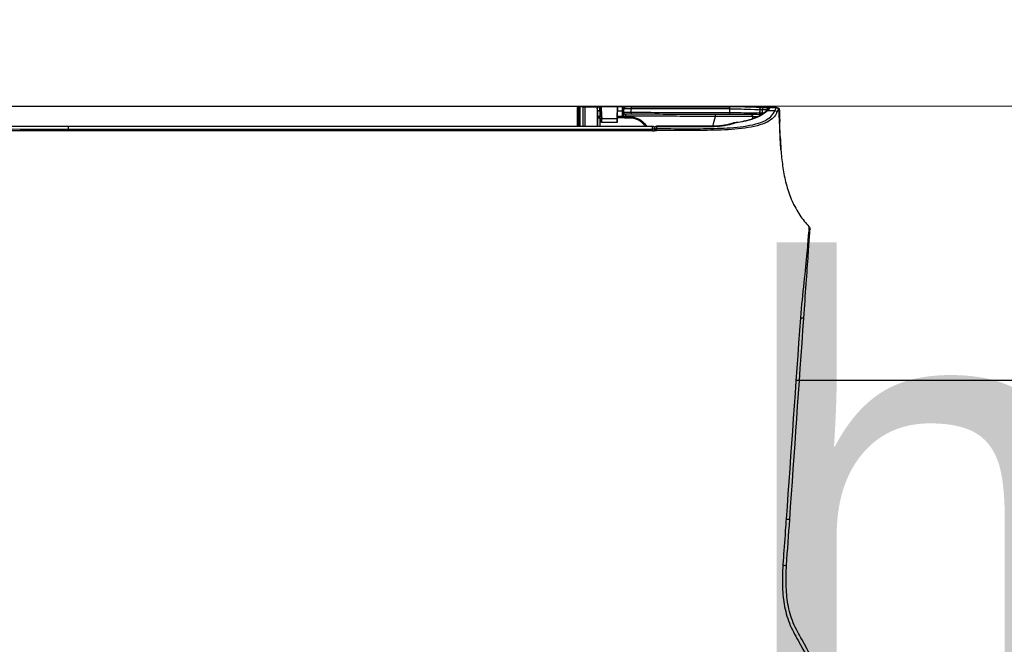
# Model space of a CAD drawing. Header units: millimetres. Extents: x 922208 to 1069538, y -182208 to -99877.
# Tile 110 of 256: x 983241 to 983492, y -160942 to -160783. Entities that reach past the tile are written whole.
import ezdxf

# ---------------------------------------------------------------- set-up
doc = ezdxf.new("R2010")
doc.units = ezdxf.units.MM
doc.header["$MEASUREMENT"] = 0
doc.linetypes.add('HIDDEN', pattern=[20, 10, -10])
for name, color, linetype, lineweight in [('IS_KLIM_FREON', 6, 'GAS_LINE', 35), ('IS_POWRÓT', 5, 'HIDDEN', 30), ('Nowe_220-A Ściany_Nr_pióra__3', 7, 'Continuous', 13), ('Nowe_220-A Ściany_Nr_pióra__7', 7, 'Continuous', 13)]:
    doc.layers.add(name, color=color, linetype=linetype, lineweight=lineweight)
doc.layers.add('IS_KLIM_urządzenia', color=3, linetype='Continuous')
doc.styles.add('STYL_AUTOMATYCZNY_1', font='arial.ttf')
doc.linetypes.add('GAS_LINE', pattern='A,12.7,-5.08,["GAS",Standard,S=2.54,R=0,X=-2.54,Y=-1.27],-6.35', length=24.13)

# ---------------------------------------------------------------- blocks, each defined once
blk = doc.blocks.new('parter01')
at = {"layer": 'Nowe_220-A Ściany_Nr_pióra__3', "color": 7, "linetype": 'Continuous', "lineweight": 0}
blk.add_line((984186.55073, -101120.02068), (983086.55073, -101120.02068), dxfattribs=at)
at = {"layer": 'Nowe_220-A Ściany_Nr_pióra__7', "color": 7, "linetype": 'Continuous', "lineweight": 0, "insert": (983422.05573, -101324.08834), "char_height": 125, "attachment_point": 7, "style": 'STYL_AUTOMATYCZNY_1'}
blk.add_mtext('\\A1;{\\pql;\\pt0;\\fArial|b0|i0|c238|p0;\\W1.000000;hp 85\\fArial|b0|i0|c238|p0;\\W1.000000;\\A1{\\H.66x;\\S^  ;}\\fArial|b0|i0|c238|p0;\\W1.000000;\\fArial|b0|i0|c238|p0;\\W1.000000;}', dxfattribs=at)
blk = doc.blocks.new('G$CFEA986A8')
at = {"layer": 'IS_KLIM_urządzenia', "linetype": 'Continuous'}
for p, q in [((902.57, 201.14), (563.89, 201.26)), ((902.57, 201.14), (902.77, 201.14)), ((902.57, 201.14), (902.57, 200.15)), ((903.79, 201.14), (902.77, 201.14)), ((902.77, 200.15), (902.77, 201.14)), ((908.45, 201.14), (907.89, 201.14)), ((912.52, 201.14), (908.47, 201.14)), ((912.52, 201.14), (912.37, 198.14)), ((912.55, 201.14), (912.52, 201.14)), ((913.83, 201.14), (912.55, 201.14)), ((902.37, 200.15), (902.37, 200.94)), ((902.37, 196.17), (902.37, 200.15)), ((902.57, 200.15), (902.57, 196.17)), ((902.77, 200.15), (902.57, 200.15)), ((902.78, 196.17), (902.77, 200.15)), ((902.97, 200.94), (902.97, 200.15)), ((902.97, 200.15), (902.98, 196.17)), ((908.01, 200.14), (908.41, 200.14)), ((912.56, 198.77), (912.59, 200.14)), ((912.59, 200.14), (913.83, 200.14)), ((913.83, 199.19), (913.83, 200.14)), ((914.13, 200.84), (914.13, 199.99)), ((914.13, 199.99), (914.13, 199.04)), ((772.5, 196.17), (772.5, 196.12)), ((772.5, 195.46), (772.5, 196.12)), ((921.53, 196.12), (921.53, 196.17)), ((772.5, 195.01), (772.5, 195.46)), ((921.53, 195.01), (921.53, 195.46))]:
    blk.add_line(p, q, dxfattribs=at)
at = {"layer": 'IS_KLIM_urządzenia', "linetype": 'Continuous', "extrusion": (0, 0, -1)}
for centre, radius, start, end in [((-902.57, 200.94), 0.2, 0.06, 90), ((-902.77, 200.94), 0.2, 90, 179.94), ((-913.83, 200.84), 0.3, 90, 180), ((-914.63, 199.19), 0.8, 328.4419, 0), ((-914.63, 199.04), 0.5, 328.4419, 360), ((-949.35, 200.44), 0.5, 357.7297, 89), ((-949.38, 199.62), 0.5, 270.2, 357.9509)]:
    blk.add_arc(centre, radius, start, end, dxfattribs=at)
at = {"layer": 'IS_KLIM_urządzenia', "linetype": 'Continuous', "extrusion": (1.60164e-27, -6.12303e-17, -1)}
blk.add_arc((-921.53, 195.67), 0.5, 90, 180, dxfattribs=at)
at = {"layer": 'IS_KLIM_urządzenia', "linetype": 'Continuous'}
blk.add_arc((922.53, 195.67), 0.5, 90, 180, dxfattribs=at)
at = {"layer": 'IS_KLIM_urządzenia', "linetype": 'Continuous', "extrusion": (1.00954e-06, -2.82004e-16, 1)}
blk.add_arc((953.43, 198.1, 0), 0.5, 336.3033, 1.7827, dxfattribs=at)
at = {"layer": 'IS_KLIM_urządzenia', "linetype": 'Continuous'}
for centre, major_axis, ratio, start_param, end_param in [((907.89, 200.64), (0, -0.5), 0.996195, 3.141593, 4.711612), ((916.08, 200.61), (0, -0.5), 0.034873, 3.089201, 4.710644), ((941.09, 200.61), (0, -0.5), 0.034873, 3.089633, 4.710644), ((941.13, 200.61), (0, 0.5), 0.034873, 6.231234, 7.852245), ((951.12, 200.47), (0.009, -0.5), 0.866632, 3.141593, 4.730968), ((951.61, 200.49), (-0.144, 0.479), 0.997743, 5.938151, 6.276421), ((902.57, 200.15), (-0.2, 0), 0.005236, 4.712394, 6.283185), ((902.77, 200.15), (-0.2, 0), 0.005236, 3.141593, 4.712397), ((908.01, 199.89), (-0.499, -0.025), 0.499537, 4.687551, 6.182407), ((908.08, 198.46), (-0.499, -0.025), 0.499537, 4.687551, 6.182407), ((913.83, 199.99), (-0.3, 0), 0.500503, 3.141593, 4.742589), ((913.83, 199.04), (-0.3, 0), 0.500503, 3.141593, 4.742589), ((913.95, 198.62), (-0.256, -0.157), 0.454954, 3.141593, 4.474043), ((914.63, 199.71), (0.5, 0), 0.97477, 3.141593, 4.707041), ((914.65, 199.74), (-0.002, -0.5), 0.988846, 4.715581, 6.283185), ((914.63, 198.74), (0.5, 0), 0.003693, 3.75529, 4.703662), ((914.41, 198.27), (0.084, 0.288), 0.033955, 0, 1.578937), ((914.63, 198.24), (0, -0.3), 0.034873, 3.141593, 4.710644), ((915.73, 198.24), (0, -0.3), 0.034873, 3.141593, 4.710644), ((916.08, 199.73), (-0.002, -0.5), 0.034879, 4.710765, 6.283185), ((941.17, 199.65), (-0.002, -0.5), 0.034879, 4.710765, 6.283185), ((946.76, 198.64), (0.002, 0.49), 0.738248, 4.644813, 6.283185), ((949.95, 200.45), (0.009, -0.5), 0.86661, 3.141593, 4.730312), ((949.98, 199.62), (-0.002, -0.5), 0.86639, 4.745476, 5.27577), ((950.87, 199.75), (-0.375, 0.331), 0.874767, 5.323694, 7.085331), ((952.71, 199.67), (-0.457, 0.203), 0.909388, 3.595277, 5.050644), ((953.13, 200.41), (0.026, 0.499), 0.9983, 4.780824, 6.283185), ((908.08, 198.21), (-0.5, 0), 0.001724, 4.74727, 6.195919), ((921.53, 195.67), (-0.5, 0), 0.894842, 3.141593, 4.712389), ((922.53, 195.67), (0.5, 0), 0.910452, 1.566816, 3.141593), ((922.53, 195.67), (0, 0.5), 0.009623, 5.856747, 6.283185), ((937.19, 195.67), (0, 0.5), 0.010876, 5.85437, 6.283185), ((942.41, 196.53), (0.154, -0.476), 0.571177, 2.610999, 3.141593), ((942.41, 196.53), (-0.055, 0.497), 0.256635, 5.838948, 6.28321), ((921.53, 195.01), (-0.5, 0), 0.894842, 3.141593, 4.712389), ((921.53, 195.01), (-0.5, 0), 0.001524, 1.570796, 3.141593), ((922.53, 195.11), (0.5, 0), 0.910238, 1.566572, 3.141593), ((922.53, 195.11), (0.5, 0), 0.001837, 3.141593, 4.717362), ((922.53, 195.11), (0.001, 0.5), 0.004977, 4.710563, 5.856245), ((954.69, 84.17), (-0.998, 0.07), 0.023762, 1.636562, 3.141593)]:
    blk.add_ellipse(centre, major_axis=major_axis, ratio=ratio, start_param=start_param, end_param=end_param, dxfattribs=at)
at = {"layer": 'IS_KLIM_urządzenia', "linetype": 'Continuous', "extrusion": (0, 0, -1)}
for centre, major_axis, ratio, start_param, end_param in [((912.44, 199.14), (-0.11, -2), 0.052397, 3.13883, 4.18571), ((913.83, 199.14), (0, -2), 0.005231, 2.094713, 3.141593)]:
    blk.add_ellipse(centre, major_axis=major_axis, ratio=ratio, start_param=start_param, end_param=end_param, dxfattribs=at)
at = {"layer": 'IS_KLIM_urządzenia', "linetype": 'Continuous'}
for points, degree in [([(903.79, 201.14), (903.95, 201.14), (904.1, 201.14), (904.26, 201.14)], 3), ([(903.79, 196.17), (903.79, 197.83), (903.79, 199.49), (903.79, 201.14)], 3), ([(904.26, 201.14), (904.26, 199.49), (904.26, 197.83), (904.26, 196.17)], 3), ([(907.88, 201.14), (907.89, 201.14), (907.89, 201.14), (907.89, 201.14)], 3), ([(908.47, 201.14), (908.46, 201.14), (908.45, 201.14), (908.45, 201.14)], 3), ([(908.62, 198.14), (908.57, 199.14), (908.52, 200.14), (908.47, 201.14)], 3), ([(916.08, 201.11), (924.42, 201.11), (932.75, 201.11), (941.09, 201.11)], 3), ([(951.64, 200.99), (951.56, 200.97), (951.29, 200.69), (950.89, 200.21)], 3), ([(951.53, 200.98), (951.42, 200.97), (951.28, 200.97), (951.11, 200.97)], 3), ([(951.65, 200.98), (951.47, 200.97)], 1), ([(951.65, 200.99), (951.65, 200.99), (951.64, 200.99), (951.64, 200.99)], 3), ([(951.87, 200.98), (951.87, 200.98), (951.87, 200.98), (951.87, 200.98)], 3), ([(951.88, 200.98), (952.37, 200.96), (952.87, 200.93), (953.37, 200.9)], 3), ([(907.4, 200.64), (907.39, 200.64), (907.39, 200.64), (907.39, 200.64)], 3), ([(907.39, 200.64), (907.39, 199.15), (907.39, 197.66), (907.39, 196.17)], 3), ([(908.08, 198.71), (908.2, 198.7), (908.32, 198.69), (908.44, 198.69)], 3), ([(908.41, 200.14), (908.42, 199.66), (908.43, 199.17), (908.44, 198.69)], 3), ([(912.56, 198.77), (913.02, 198.77), (913.48, 198.77), (913.94, 198.77)], 3), ([(914.13, 200.54), (914.13, 200.36), (914.13, 200.17), (914.13, 199.99)], 3), ([(914.13, 198.74), (914.13, 198.82), (914.13, 198.91), (914.13, 198.98)], 3), ([(914.49, 198.56), (914.54, 198.54), (914.59, 198.54), (914.63, 198.54)], 3), ([(914.65, 199.24), (914.64, 199.24), (914.63, 199.24), (914.63, 199.23)], 3), ([(916.07, 199.74), (916.07, 200.03), (916.07, 200.32), (916.07, 200.62)], 3), ([(936.94, 196.3), (937.09, 197.09), (937.3, 197.88), (937.59, 198.66)], 3), ([(937.59, 198.66), (937.59, 198.66), (937.59, 198.66), (937.59, 198.66)], 3), ([(941.07, 200.62), (941.08, 200.62), (941.1, 200.62), (941.11, 200.62)], 3), ([(950.89, 200.21), (949.55, 198.7), (946.42, 197.44), (942.41, 196.99)], 3), ([(947, 198.6), (946.98, 198.42), (946.96, 198.23), (946.95, 198.04)], 3), ([(947.09, 198.59), (947.05, 198.6), (947.01, 198.6), (946.96, 198.61)], 3), ([(948.85, 200.42), (948.86, 200.19), (948.87, 199.97), (948.87, 199.74)], 3), ([(948.88, 199.6), (948.88, 199.6), (949.11, 199.6), (949.55, 199.6)], 3), ([(949.55, 199.6), (949.68, 199.6), (949.82, 199.6), (949.95, 199.6)], 3), ([(952.73, 200.13), (952.95, 200.65), (953.08, 200.92), (953.16, 200.91)], 3), ([(953.63, 200.42), (953.55, 200.42), (953.42, 200.17), (953.2, 199.67)], 3), ([(953.38, 200.9), (953.63, 200.89), (953.84, 200.67), (953.85, 200.42)], 3), ([(953.78, 200.42), (953.74, 200.42), (953.73, 200.42), (953.63, 200.42)], 3), ([(953.9, 198.93), (953.92, 198.4), (953.94, 197.87), (953.95, 197.34)], 3), ([(448.64, 196.29), (505.06, 196.29), (561.48, 196.29), (772.5, 196.17)], 3), ([(772.5, 196.12), (561.48, 196.24), (505.06, 196.24), (448.64, 196.24)], 3), ([(772.5, 196.17), (822.17, 196.17), (871.85, 196.17), (921.53, 196.17)], 3), ([(907.58, 196.17), (907.58, 196.85), (907.59, 197.53), (907.59, 198.21)], 3), ([(908.07, 198.21), (908.07, 197.53), (908.07, 196.85), (908.07, 196.17)], 3), ([(908.46, 198.19), (908.33, 198.19), (908.2, 198.2), (908.07, 198.21)], 3), ([(914.4, 198.27), (913.78, 198.27), (913.16, 198.27), (912.54, 198.27)], 3), ([(914.62, 198.24), (914.55, 198.24), (914.47, 198.25), (914.4, 198.27)], 3), ([(942.26, 197.01), (940.8, 196.54), (939.06, 196.17), (937.19, 196.17)], 3), ([(937.19, 196.13), (939.13, 196.13), (940.91, 196.5), (942.41, 196.99)], 3), ([(942.26, 197.01), (941.32, 196.71), (940.35, 196.47), (939.34, 196.33)], 3), ([(954.08, 193.57), (954.03, 194.82), (953.99, 196.07), (953.96, 197.32)], 3), ([(772.5, 195.01), (561.48, 195.13), (505.06, 195.13), (448.64, 195.13)], 3), ([(922.03, 195.11), (922.03, 195.29), (922.03, 195.48), (922.03, 195.67)], 3), ([(922.03, 195.1), (922.03, 195.07), (922.03, 195.04), (922.03, 195.01)], 3), ([(922.53, 195.56), (924.95, 195.55), (927.37, 195.55), (929.79, 195.53)], 3), ([(929.79, 195.08), (927.37, 195.09), (924.95, 195.1), (922.53, 195.1)], 3), ([(929.79, 195.53), (929.79, 195.45), (929.79, 195.27), (929.79, 195.08)], 3), ([(929.79, 195.53), (930.21, 195.53), (930.63, 195.53), (931.05, 195.53)], 3), ([(931.05, 195.07), (931.04, 195.07), (931.03, 195.07), (931.02, 195.07)], 3), ([(954.08, 193.57), (954.08, 193.49), (954.09, 193.42), (954.09, 193.34)], 3), ([(957.65, 175.95), (957.61, 176.03), (957.57, 176.11), (957.53, 176.2)], 3), ([(961.41, 170.57), (961.6, 170.37), (961.7, 170.09), (961.68, 169.81)], 3), ([(959.21, 147.27), (958, 130.15), (956.79, 113.02), (955.58, 95.9)], 3), ([(956.51, 95.85), (957.7, 112.97), (958.9, 130.09), (960.1, 147.21)], 3), ([(955.58, 95.9), (956.08, 95.86), (956.51, 95.84), (956.51, 95.85)], 3), ([(955.68, 84.1), (955.96, 88.01), (956.23, 91.93), (956.51, 95.85)], 3)]:
    blk.add_open_spline(points, degree=degree, dxfattribs=at)
for points, knots in [([(904.26, 201.14), (905.3, 201.14), (906.35, 201.14), (907.41, 201.14), (907.42, 201.14), (907.59, 201.14), (907.74, 201.14), (907.88, 201.14)], [0, 0, 0, 0, 0.863472, 0.863472, 0.877231, 0.877231, 1, 1, 1, 1]), ([(907.39, 200.64), (907.39, 200.7), (907.4, 200.75), (907.43, 200.86), (907.46, 200.91), (907.53, 201), (907.57, 201.04), (907.67, 201.09), (907.72, 201.12), (907.81, 201.14), (907.85, 201.14), (907.88, 201.14)], [0, 0, 0, 0, 0.21439, 0.21439, 0.428764, 0.428764, 0.643392, 0.643392, 0.858543, 0.858543, 1, 1, 1, 1]), ([(907.89, 201.14), (907.91, 201.14), (907.92, 201.1), (907.95, 200.95), (907.96, 200.84), (907.99, 200.55), (908, 200.35), (908.01, 200.14)], [0, 0, 0, 0, 0.323073, 0.323073, 0.646292, 0.646292, 1, 1, 1, 1]), ([(908.41, 200.14), (908.41, 200.33), (908.4, 200.51), (908.41, 200.8), (908.41, 200.92), (908.42, 201.09), (908.44, 201.14), (908.45, 201.14)], [0, 0, 0, 0, 0.320954, 0.320954, 0.641904, 0.641904, 1, 1, 1, 1]), ([(916.08, 201.11), (915.92, 201.11), (915.58, 201.11), (915.09, 201.1), (914.76, 201.08), (914.6, 201.05), (914.48, 201.03), (914.36, 200.97), (914.25, 200.87), (914.17, 200.73), (914.13, 200.61), (914.14, 200.54), (914.14, 200.54)], [0, 0, 0, 0, 0.161926, 0.367066, 0.579486, 0.703061, 0.770747, 0.816557, 0.869414, 0.929709, 0.994845, 1, 1, 1, 1]), ([(948.84, 201.02), (948.83, 201.02), (948.3, 201.03), (947.14, 201.07), (945.21, 201.1), (943.52, 201.11), (942.31, 201.11), (941.7, 201.11), (941.39, 201.11), (941.22, 201.11), (941.13, 201.11), (941.09, 201.11)], [0, 0, 0, 0, 0.004945, 0.253708, 0.502472, 0.751236, 0.875618, 0.937809, 0.968905, 0.984452, 1, 1, 1, 1]), ([(949.34, 200.94), (949.35, 200.94), (948.46, 200.96), (945.43, 201.07), (943.32, 201.12), (941.13, 201.11)], [0, 0, 0, 0, 0.5, 0.5, 1, 1, 1, 1]), ([(948.84, 201.02), (949.2, 201), (949.92, 200.98), (950.51, 200.96), (950.78, 200.96), (950.82, 200.96)], [0, 0, 0, 0, 0.463265, 0.920562, 1, 1, 1, 1]), ([(951.11, 200.97), (951.05, 200.97), (951, 200.97), (950.61, 200.96), (950.27, 200.95), (949.94, 200.95)], [0, 0, 0, 0, 0.140287, 0.140287, 1, 1, 1, 1]), ([(951.47, 200.97), (951.44, 200.96), (951.35, 200.93), (951.24, 200.85), (951.05, 200.69), (950.79, 200.42), (950.54, 200.13), (950.49, 200.07)], [0, 0, 0, 0, 0.055654, 0.152218, 0.398919, 0.883415, 1, 1, 1, 1]), ([(951.3, 200.97), (951.33, 200.97), (951.36, 200.97), (951.43, 200.97), (951.47, 200.97), (951.52, 200.97), (951.53, 200.98), (951.53, 200.98)], [0, 0, 0, 0, 0.196485, 0.196485, 0.598241, 0.598241, 1, 1, 1, 1]), ([(953.16, 200.91), (952.82, 200.93), (952.49, 200.95), (951.99, 200.98), (951.82, 200.98), (951.65, 200.99)], [0, 0, 0, 0, 0.665624, 0.665624, 1, 1, 1, 1]), ([(907.51, 199.89), (907.5, 200.05), (907.49, 200.2), (907.47, 200.42), (907.45, 200.5), (907.43, 200.61), (907.41, 200.64), (907.4, 200.64)], [0, 0, 0, 0, 0.353543, 0.353543, 0.676789, 0.676789, 1, 1, 1, 1]), ([(907.58, 198.46), (907.57, 198.71), (907.56, 198.96), (907.53, 199.44), (907.52, 199.66), (907.51, 199.89)], [0, 0, 0, 0, 0.522709, 0.522709, 1, 1, 1, 1]), ([(907.58, 198.46), (907.58, 198.45), (907.58, 198.45), (907.58, 198.41), (907.58, 198.37), (907.59, 198.3), (907.59, 198.25), (907.59, 198.21)], [0, 0, 0, 0, 0.085637, 0.085637, 0.50049, 0.50049, 1, 1, 1, 1]), ([(908.01, 200.14), (908.02, 199.85), (908.04, 199.56), (908.06, 199.09), (908.07, 198.9), (908.08, 198.71)], [0, 0, 0, 0, 0.604042, 0.604042, 1, 1, 1, 1]), ([(908.07, 198.21), (908.07, 198.21), (908.07, 198.22), (908.07, 198.3), (908.07, 198.39), (908.07, 198.54), (908.08, 198.61), (908.08, 198.68), (908.08, 198.7), (908.08, 198.71)], [0, 0, 0, 0, 0.016895, 0.016895, 0.500026, 0.500026, 0.914477, 0.914477, 1, 1, 1, 1]), ([(908.44, 198.69), (908.44, 198.59), (908.45, 198.48), (908.46, 198.31), (908.46, 198.25), (908.46, 198.19)], [0, 0, 0, 0, 0.648219, 0.648219, 1, 1, 1, 1]), ([(912.54, 198.27), (912.54, 198.38), (912.55, 198.5), (912.55, 198.66), (912.55, 198.72), (912.56, 198.77)], [0, 0, 0, 0, 0.645591, 0.645591, 1, 1, 1, 1]), ([(913.94, 198.77), (913.98, 198.69), (914.02, 198.61), (914.12, 198.47), (914.18, 198.41), (914.3, 198.32), (914.35, 198.29), (914.4, 198.27)], [0, 0, 0, 0, 0.40011, 0.40011, 0.760145, 0.760145, 1, 1, 1, 1]), ([(916.07, 200.62), (915.94, 200.62), (915.82, 200.61), (915.48, 200.61), (915.27, 200.61), (914.89, 200.6), (914.71, 200.59), (914.43, 200.58), (914.32, 200.57), (914.17, 200.56), (914.13, 200.55), (914.13, 200.54)], [0, 0, 0, 0, 0.119883, 0.119883, 0.339691, 0.339691, 0.55974, 0.55974, 0.779888, 0.779888, 1, 1, 1, 1]), ([(914.16, 199.74), (914.19, 199.74), (914.26, 199.74), (914.47, 199.74), (914.61, 199.74), (914.94, 199.74), (915.13, 199.74), (915.57, 199.74), (915.82, 199.74), (916.07, 199.74)], [0, 0, 0, 0, 0.243193, 0.243193, 0.486385, 0.486385, 0.729578, 0.729578, 1, 1, 1, 1]), ([(914.49, 198.56), (914.46, 198.57), (914.43, 198.58), (914.36, 198.62), (914.32, 198.65), (914.26, 198.7), (914.24, 198.73), (914.22, 198.76), (914.21, 198.77), (914.21, 198.78)], [0, 0, 0, 0, 0.256779, 0.256779, 0.615768, 0.615768, 0.927089, 0.927089, 1, 1, 1, 1]), ([(914.63, 199.23), (914.63, 199.21), (914.63, 199.19), (914.63, 199.13), (914.63, 199.09), (914.63, 199.01), (914.63, 198.96), (914.63, 198.85), (914.63, 198.8), (914.63, 198.74)], [0, 0, 0, 0, 0.251437, 0.251437, 0.502865, 0.502865, 0.754279, 0.754279, 1, 1, 1, 1]), ([(937.59, 198.66), (937.25, 198.66), (936.92, 198.66), (935.26, 198.67), (933.92, 198.67), (927.26, 198.7), (921.92, 198.72), (915.94, 198.74), (915.28, 198.74), (914.63, 198.74)], [0, 0, 0, 0, 0.043508, 0.043508, 0.217737, 0.217737, 0.914651, 0.914651, 1, 1, 1, 1]), ([(914.63, 198.54), (914.83, 198.54), (915.03, 198.54), (915.4, 198.54), (915.57, 198.54), (915.73, 198.54)], [0, 0, 0, 0, 0.545123, 0.545123, 1, 1, 1, 1]), ([(916.08, 199.23), (915.89, 199.24), (915.71, 199.24), (915.38, 199.24), (915.24, 199.24), (914.99, 199.24), (914.89, 199.24), (914.73, 199.24), (914.67, 199.24), (914.65, 199.24)], [0, 0, 0, 0, 0.270422, 0.270422, 0.513615, 0.513615, 0.756808, 0.756808, 1, 1, 1, 1]), ([(915.73, 198.54), (917.05, 198.54), (918.35, 198), (919.54, 196.8), (919.78, 196.5), (919.98, 196.17)], [0, 0, 0, 0, 0.772238, 0.772238, 1, 1, 1, 1]), ([(941.07, 200.62), (940.74, 200.62), (940.4, 200.62), (938.74, 200.62), (937.41, 200.62), (930.74, 200.62), (925.41, 200.62), (918.74, 200.62), (917.4, 200.62), (916.07, 200.62)], [0, 0, 0, 0, 0.039967, 0.039967, 0.199835, 0.199835, 0.839306, 0.839306, 1, 1, 1, 1]), ([(916.07, 199.74), (916.4, 199.73), (916.73, 199.73), (918.4, 199.73), (919.73, 199.72), (926.39, 199.7), (931.72, 199.68), (938.42, 199.66), (939.78, 199.65), (941.15, 199.65)], [0, 0, 0, 0, 0.039838, 0.039838, 0.199192, 0.199192, 0.836607, 0.836607, 1, 1, 1, 1]), ([(941.17, 199.15), (940.83, 199.15), (940.5, 199.15), (938.83, 199.16), (937.5, 199.16), (930.84, 199.18), (925.51, 199.2), (918.81, 199.22), (917.45, 199.23), (916.08, 199.23)], [0, 0, 0, 0, 0.039838, 0.039838, 0.199192, 0.199192, 0.836607, 0.836607, 1, 1, 1, 1]), ([(931.05, 195.53), (933.36, 195.52), (935.66, 195.57), (940.26, 195.7), (942.58, 195.82), (946.89, 196.44), (948.95, 196.94), (951.65, 198.37), (952.34, 199.25), (952.73, 200.13)], [0, 0, 0, 0, 0.25, 0.25, 0.5, 0.5, 0.75, 0.75, 1, 1, 1, 1]), ([(953.2, 199.67), (952.8, 198.78), (952.09, 197.91), (949.34, 196.5), (947.25, 196), (942.85, 195.37), (940.48, 195.24), (935.77, 195.12), (933.41, 195.07), (931.05, 195.07)], [0, 0, 0, 0, 0.25, 0.25, 0.5, 0.5, 0.75, 0.75, 1, 1, 1, 1]), ([(937.59, 198.66), (937.59, 198.72), (937.59, 198.77), (937.59, 198.88), (937.59, 198.93), (937.59, 199.02), (937.58, 199.05), (937.58, 199.11), (937.58, 199.14), (937.58, 199.15), (937.58, 199.16), (937.58, 199.16), (937.58, 199.16), (937.58, 199.16)], [0, 0, 0, 0, 0.215384, 0.215384, 0.430768, 0.430768, 0.646164, 0.646164, 0.861588, 0.861588, 0.968092, 0.968092, 1, 1, 1, 1]), ([(947, 198.61), (945.56, 198.61), (943.97, 198.62), (940.8, 198.64), (939.2, 198.65), (937.59, 198.66)], [0, 0, 0, 0, 0.5, 0.5, 1, 1, 1, 1]), ([(941.11, 200.62), (941.11, 200.6), (941.11, 200.58), (941.13, 200.26), (941.14, 199.95), (941.15, 199.65)], [0, 0, 0, 0, 0.050907, 0.050907, 1, 1, 1, 1]), ([(941.11, 200.62), (943.18, 200.61), (945.18, 200.56), (948.02, 200.45), (948.85, 200.42), (948.85, 200.42)], [0, 0, 0, 0, 0.5, 0.5, 1, 1, 1, 1]), ([(941.15, 199.65), (943.21, 199.64), (945.21, 199.62), (948.05, 199.61), (948.88, 199.6), (948.88, 199.6)], [0, 0, 0, 0, 0.5, 0.5, 1, 1, 1, 1]), ([(948.92, 199.12), (948.52, 199.12), (947.86, 199.12), (945.48, 199.13), (943.36, 199.14), (941.17, 199.15)], [0, 0, 0, 0, 0.365319, 0.365319, 1, 1, 1, 1]), ([(950.4, 200.02), (950.34, 199.94), (950.05, 199.6), (949.22, 199.02), (947.89, 198.34), (946.25, 197.76), (944.39, 197.32), (942.98, 197.08), (942.2, 197.02), (942.12, 197.01)], [0, 0, 0, 0, 0.063833, 0.253259, 0.439583, 0.622959, 0.803555, 0.981106, 1, 1, 1, 1]), ([(946.96, 198.61), (946.96, 198.63), (946.96, 198.65), (946.96, 198.69), (946.95, 198.71), (946.95, 198.77), (946.94, 198.81), (946.93, 198.9), (946.91, 198.95), (946.88, 199.03), (946.86, 199.06), (946.82, 199.11), (946.8, 199.12), (946.77, 199.13), (946.77, 199.13), (946.76, 199.13)], [0, 0, 0, 0, 0.079375, 0.079375, 0.152142, 0.152142, 0.308093, 0.308093, 0.533795, 0.533795, 0.744603, 0.744603, 0.955402, 0.955402, 1, 1, 1, 1]), ([(947.12, 198.6), (947.11, 198.6), (947.11, 198.6), (947.1, 198.6), (947.1, 198.6), (947.09, 198.6), (947.09, 198.6), (947.09, 198.6), (947.09, 198.6), (947.09, 198.59), (947.09, 198.59), (947.09, 198.59), (947.09, 198.59), (947.09, 198.59)], [0, 0, 0, 0, 0.615634, 0.615634, 0.835116, 0.835116, 0.937229, 0.937229, 0.970666, 0.970666, 0.991316, 0.991316, 1, 1, 1, 1]), ([(948.34, 198.61), (948.2, 198.61), (948.06, 198.61), (947.67, 198.6), (947.43, 198.6), (947.12, 198.6)], [0, 0, 0, 0, 0.367139, 0.367139, 1, 1, 1, 1]), ([(948.85, 200.42), (948.85, 200.42), (948.93, 200.42), (949.2, 200.42), (949.34, 200.43), (949.52, 200.43)], [0, 0, 0, 0, 0.594507, 0.594507, 1, 1, 1, 1]), ([(948.85, 200.42), (948.86, 200.2), (948.87, 199.99), (948.88, 199.72), (948.88, 199.66), (948.88, 199.6)], [0, 0, 0, 0, 0.787839, 0.787839, 1, 1, 1, 1]), ([(948.9, 198.92), (948.9, 199.03), (948.9, 199.14), (948.89, 199.41), (948.88, 199.57), (948.87, 199.78), (948.87, 199.84), (948.87, 199.9)], [0, 0, 0, 0, 0.306223, 0.306223, 0.782025, 0.782025, 1, 1, 1, 1]), ([(948.87, 199.88), (948.87, 199.82), (948.87, 199.77), (948.88, 199.57), (948.89, 199.41), (948.9, 199.14), (948.9, 199.03), (948.9, 198.92)], [0, 0, 0, 0, 0.200661, 0.200661, 0.688787, 0.688787, 1, 1, 1, 1]), ([(948.9, 198.9), (948.9, 198.95), (948.9, 199), (948.89, 199.17), (948.89, 199.28), (948.88, 199.46), (948.88, 199.53), (948.88, 199.59), (948.88, 199.6), (948.88, 199.6)], [0, 0, 0, 0, 0.111069, 0.111069, 0.444253, 0.444253, 0.778253, 0.778253, 1, 1, 1, 1]), ([(948.89, 199.29), (948.89, 199.28), (948.89, 199.28), (948.89, 199.17), (948.9, 199.05), (948.9, 198.92)], [0, 0, 0, 0, 0.062899, 0.062899, 1, 1, 1, 1]), ([(949.94, 200.95), (949.78, 200.94), (949.65, 200.94), (949.41, 200.94), (949.34, 200.94), (949.34, 200.94)], [0, 0, 0, 0, 0.405495, 0.405495, 1, 1, 1, 1]), ([(949.52, 200.43), (949.68, 200.43), (949.85, 200.44), (950.24, 200.44), (950.46, 200.45), (950.68, 200.45)], [0, 0, 0, 0, 0.427577, 0.427577, 1, 1, 1, 1]), ([(949.55, 199.6), (949.54, 199.67), (949.54, 199.74), (949.53, 200.01), (949.52, 200.22), (949.52, 200.43)], [0, 0, 0, 0, 0.242772, 0.242772, 1, 1, 1, 1]), ([(950.89, 200.21), (951.29, 200.19), (951.68, 200.18), (952.3, 200.15), (952.51, 200.14), (952.73, 200.13)], [0, 0, 0, 0, 0.64643, 0.64643, 1, 1, 1, 1]), ([(953.16, 200.91), (953.26, 200.91), (953.27, 200.91), (953.35, 200.9), (953.38, 200.9), (953.38, 200.9)], [0, 0, 0, 0, 0.500965, 0.500965, 1, 1, 1, 1]), ([(954.28, 189.89), (954.28, 189.89), (954.28, 189.9), (954.27, 190.02), (954.23, 190.6), (954.14, 191.94), (954.03, 194.22), (953.91, 197.18), (953.82, 199.32), (953.78, 200.42)], [0, 0, 0, 0, 0.003556, 0.013419, 0.063305, 0.179289, 0.407722, 0.697868, 1, 1, 1, 1]), ([(953.85, 200.42), (953.85, 200.42), (953.85, 200.42), (953.85, 200.42), (953.82, 200.42), (953.79, 200.42), (953.79, 200.42), (953.79, 200.42)], [0, 0, 0, 0, 0.184418, 0.184418, 0.99996, 0.99996, 1, 1, 1, 1]), ([(953.85, 200.35), (953.85, 200.35), (953.85, 200.34), (953.85, 200.28), (953.86, 200.2), (953.87, 199.99), (953.87, 199.86), (953.88, 199.58), (953.89, 199.42), (953.9, 199.15), (953.9, 199.04), (953.9, 198.93)], [0, 0, 0, 0, 0.028642, 0.028642, 0.295178, 0.295178, 0.560807, 0.560807, 0.826045, 0.826045, 1, 1, 1, 1]), ([(921.53, 196.12), (921.36, 196.12), (921.19, 196.12), (919.69, 196.12), (918.36, 196.12), (911.69, 196.12), (906.36, 196.12), (879.69, 196.12), (858.36, 196.12), (815.52, 196.12), (794.01, 196.12), (772.5, 196.12)], [0, 0, 0, 0, 0.003355, 0.003355, 0.030195, 0.030195, 0.137556, 0.137556, 0.566999, 0.566999, 1, 1, 1, 1]), ([(908.46, 198.19), (908.46, 198.17), (908.46, 198.16), (908.48, 197.81), (908.5, 197.48), (908.52, 197.14)], [0, 0, 0, 0, 0.042191, 0.042191, 1, 1, 1, 1]), ([(908.52, 197.14), (908.51, 197.26), (908.51, 197.37), (908.5, 197.58), (908.5, 197.68), (908.49, 197.86), (908.49, 197.93), (908.5, 198.05), (908.5, 198.09), (908.51, 198.13), (908.51, 198.14), (908.52, 198.14)], [0, 0, 0, 0, 0.215427, 0.215427, 0.43087, 0.43087, 0.646084, 0.646084, 0.860997, 0.860997, 1, 1, 1, 1]), ([(908.52, 198.14), (909.18, 198.14), (909.85, 198.14), (910.52, 198.14), (910.53, 198.14), (911.18, 198.14), (911.83, 198.14), (912.48, 198.14)], [0, 0, 0, 0, 0.504617, 0.504617, 0.508808, 0.508808, 1, 1, 1, 1]), ([(912.48, 197.14), (911.81, 197.14), (911.14, 197.14), (909.82, 197.14), (909.17, 197.14), (908.52, 197.14)], [0, 0, 0, 0, 0.504597, 0.504597, 1, 1, 1, 1]), ([(912.48, 197.14), (912.49, 197.48), (912.51, 197.81), (912.53, 198.18), (912.53, 198.23), (912.54, 198.27)], [0, 0, 0, 0, 0.885108, 0.885108, 1, 1, 1, 1]), ([(912.48, 198.14), (912.48, 198.14), (912.49, 198.12), (912.5, 198.05), (912.5, 197.99), (912.5, 197.85), (912.5, 197.77), (912.5, 197.58), (912.49, 197.47), (912.48, 197.29), (912.48, 197.22), (912.48, 197.14)], [0, 0, 0, 0, 0.215444, 0.215444, 0.430943, 0.430943, 0.645652, 0.645652, 0.859614, 0.859614, 1, 1, 1, 1]), ([(915.72, 198.24), (915.52, 198.24), (915.32, 198.24), (914.96, 198.24), (914.79, 198.24), (914.62, 198.24)], [0, 0, 0, 0, 0.545123, 0.545123, 1, 1, 1, 1]), ([(919.6, 196.19), (919.44, 196.43), (919.25, 196.66), (918.18, 197.73), (916.97, 198.24), (915.72, 198.24)], [0, 0, 0, 0, 0.192531, 0.192531, 1, 1, 1, 1]), ([(921.53, 195.46), (921.53, 195.61), (921.53, 195.76), (921.53, 195.98), (921.53, 196.05), (921.53, 196.12)], [0, 0, 0, 0, 0.674854, 0.674854, 1, 1, 1, 1]), ([(937.19, 196.17), (933.26, 196.17), (929.32, 196.17), (924.43, 196.17), (923.48, 196.17), (922.53, 196.17)], [0, 0, 0, 0, 0.804889, 0.804889, 1, 1, 1, 1]), ([(922.53, 196.13), (922.53, 195.99), (922.53, 195.85), (922.53, 195.66), (922.53, 195.61), (922.53, 195.56)], [0, 0, 0, 0, 0.728288, 0.728288, 1, 1, 1, 1]), ([(922.53, 196.13), (922.69, 196.13), (922.86, 196.13), (924.36, 196.13), (925.69, 196.13), (930.41, 196.13), (933.8, 196.13), (937.19, 196.13)], [0, 0, 0, 0, 0.033958, 0.033958, 0.30672, 0.30672, 1, 1, 1, 1]), ([(953.96, 197.32), (953.96, 197.33), (953.96, 197.35), (953.95, 197.46), (953.95, 197.55), (953.94, 197.71), (953.94, 197.79), (953.94, 197.89), (953.94, 197.92), (953.94, 197.94)], [0, 0, 0, 0, 0.073533, 0.073533, 0.446951, 0.446951, 0.819136, 0.819136, 1, 1, 1, 1]), ([(953.96, 197.32), (953.96, 197.33), (953.96, 197.35), (953.95, 197.46), (953.95, 197.55), (953.94, 197.71), (953.94, 197.79), (953.94, 197.89), (953.94, 197.92), (953.94, 197.94)], [0, 0, 0, 0, 0.073549, 0.073549, 0.446953, 0.446953, 0.819124, 0.819124, 1, 1, 1, 1]), ([(953.96, 197.32), (953.96, 197.33), (953.96, 197.35), (953.95, 197.46), (953.95, 197.55), (953.94, 197.71), (953.94, 197.79), (953.94, 197.89), (953.94, 197.92), (953.94, 197.94)], [0, 0, 0, 0, 0.07355, 0.07355, 0.446954, 0.446954, 0.819125, 0.819125, 1, 1, 1, 1]), ([(448.64, 195.58), (499.41, 195.58), (550.18, 195.58), (761.2, 195.46), (766.85, 195.46), (772.5, 195.46)], [0, 0, 0, 0, 0.899861, 0.899861, 1, 1, 1, 1]), ([(772.5, 195.46), (778.46, 195.46), (784.43, 195.46), (834.1, 195.46), (877.81, 195.46), (921.53, 195.46)], [0, 0, 0, 0, 0.120088, 0.120088, 1, 1, 1, 1]), ([(917.32, 195.01), (917.22, 195.01), (917.12, 195.01), (911.69, 195.01), (906.36, 195.01), (879.69, 195.01), (858.36, 195.01), (815.52, 195.01), (794.01, 195.01), (772.5, 195.01)], [0, 0, 0, 0, 0.002026, 0.002026, 0.112505, 0.112505, 0.554422, 0.554422, 1, 1, 1, 1]), ([(921.53, 195.01), (921.36, 195.01), (921.19, 195.01), (919.79, 195.01), (918.56, 195.01), (917.32, 195.01)], [0, 0, 0, 0, 0.118862, 0.118862, 1, 1, 1, 1]), ([(931.02, 195.07), (930.61, 195.07), (930.2, 195.07), (929.79, 195.08), (929.79, 195.08), (929.79, 195.08)], [0, 0, 0, 0, 0.999951, 0.999951, 1, 1, 1, 1]), ([(931.05, 195.53), (931.05, 195.5), (931.05, 195.46), (931.05, 195.41), (931.05, 195.4), (931.05, 195.34), (931.05, 195.29), (931.05, 195.19), (931.05, 195.13), (931.05, 195.07)], [0, 0, 0, 0, 0.339646, 0.339646, 0.410746, 0.410746, 0.705373, 0.705373, 1, 1, 1, 1]), ([(954.08, 193.57), (954.09, 193.47), (954.15, 191.99), (954.3, 189.13), (954.78, 185.02), (955.5, 181.64), (956.33, 179), (957.09, 177.07), (958, 175.22), (959.36, 172.98), (960.56, 171.47), (961.41, 170.57)], [0, 0, 0, 0, 0.012305, 0.179842, 0.347379, 0.514916, 0.598685, 0.682453, 0.766222, 0.84999, 1, 1, 1, 1]), ([(961.41, 170.57), (961.41, 170.57), (961.37, 169.97), (961.19, 167.65), (961.06, 165.95), (960.67, 161.68), (960.4, 159.11), (959.8, 153.41), (959.5, 150.38), (959.21, 147.27)], [0, 0, 0, 0, 0.250123, 0.250123, 0.500082, 0.500082, 0.750041, 0.750041, 1, 1, 1, 1]), ([(960.1, 147.21), (960.31, 150.21), (960.51, 153.15), (960.9, 158.69), (961.08, 161.2), (961.37, 165.35), (961.48, 167), (961.64, 169.24), (961.68, 169.81), (961.68, 169.81)], [0, 0, 0, 0, 0.25, 0.25, 0.5, 0.5, 0.75, 0.75, 1, 1, 1, 1]), ([(959.21, 147.27), (959.32, 147.27), (959.43, 147.26), (959.63, 147.24), (959.72, 147.24), (959.88, 147.23), (959.95, 147.22), (960.04, 147.21), (960.07, 147.21), (960.09, 147.21), (960.1, 147.21), (960.1, 147.21)], [0, 0, 0, 0, 0.230435, 0.230435, 0.460869, 0.460869, 0.691304, 0.691304, 0.881057, 0.881057, 1, 1, 1, 1]), ([(959.21, 147.27), (959.21, 147.27), (959.21, 147.27), (959.21, 147.27), (959.21, 147.27), (959.21, 147.27)], [0, 0, 0, 0, 0.629495, 0.629495, 1, 1, 1, 1]), ([(955.58, 95.9), (955.58, 95.9), (955.58, 95.9), (955.53, 95.23), (955.49, 94.57), (955.25, 91.24), (955.06, 88.58), (954.84, 85.33), (954.79, 84.73), (954.75, 84.14)], [0, 0, 0, 0, 0.000005, 0.000005, 0.169628, 0.169628, 0.84812, 0.84812, 1, 1, 1, 1]), ([(954.75, 84.14), (954.63, 82.47), (954.61, 80.8), (954.69, 77.48), (954.82, 75.82), (955.37, 72.52), (955.81, 70.89), (957.03, 67.83), (957.82, 66.37), (960.23, 62.03), (961.84, 59.14), (964.54, 53.15), (965.62, 50.05), (966.3, 46.78)], [0, 0, 0, 0, 0.125, 0.125, 0.25, 0.25, 0.375, 0.375, 0.5, 0.5, 0.75, 0.75, 1, 1, 1, 1]), ([(967.2, 47.03), (965.86, 53.51), (962.85, 59.33), (958.84, 66.5), (958.05, 67.93), (956.79, 70.95), (956.34, 72.56), (955.76, 75.84), (955.63, 77.48), (955.55, 80.78), (955.57, 82.47), (955.68, 84.1)], [0, 0, 0, 0, 0.5, 0.5, 0.625, 0.625, 0.75, 0.75, 0.875, 0.875, 1, 1, 1, 1])]:
    blk.add_open_spline(points, degree=3, knots=knots, dxfattribs=at)

msp = doc.modelspace()

# ---------------------------------------------------------------- block references
at = {"layer": 'IS_POWRÓT', "color": 27, "linetype": 'ByBlock', "lineweight": 30}
msp.add_blockref('parter01', (0, -59685.16), dxfattribs=at)

# ---------------------------------------------------------------- next in the draw order: linework, layer by layer
at = {"layer": 'IS_KLIM_FREON', "lineweight": 25, "ltscale": 0.3}
msp.add_lwpolyline([(985367.81, -160275.19), (984432.5, -160275.19), (984432.5, -160875.19), (983439.11, -160875.19)], dxfattribs=at)

# ---------------------------------------------------------------- next in the draw order: block references
at = {"layer": 'IS_KLIM_urządzenia'}
msp.add_blockref('G$CFEA986A8', (982481.03, -161006.45), dxfattribs=at)

doc.saveas('drawing.dxf')
